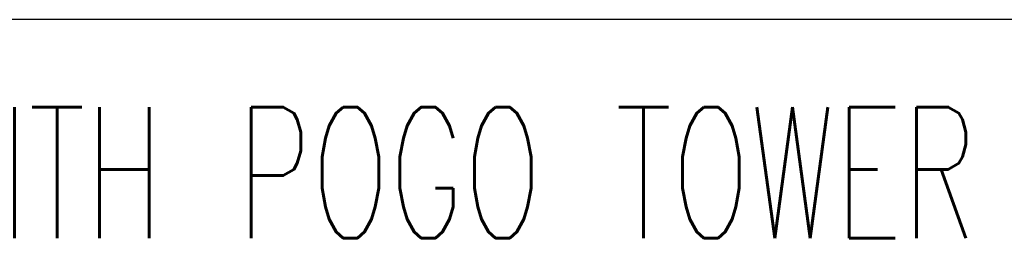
# Model space of a CAD drawing. Extents: x -1763 to 4575, y -3429 to 1051.
# Tile 10 of 80: x 12 to 132, y -2591 to -2564. Entities that reach past the tile are written whole.
import ezdxf

# ---------------------------------------------------------------- set-up
doc = ezdxf.new("R2010")
doc.units = 0
doc.layers.add('1', color=7, linetype='CONTINUOUS')
doc.styles.add('CONVERTER_1', font='txt.shx', dxfattribs={"width": 0.63})

# ---------------------------------------------------------------- blocks, each defined once
blk = doc.blocks.new('TEXT__137', base_point=(-593.0655375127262, -2611.056874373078))
at = {"layer": '1', "color": 1, "linetype": 'CONTINUOUS'}
blk.add_line((168.6608452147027, -2563.913938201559), (5, -2563.913938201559), dxfattribs=at)
at = {"layer": '1', "color": 1, "style": 'CONVERTER_1', "width": 0.63}
blk.add_text('WAFER PROBER INTERFACE WITH POGO TOWER', height=16, dxfattribs=at).set_placement((-194.6504106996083, -2590.594626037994))
blk = doc.blocks.new('WPIF_TSK__216', base_point=(37.8242975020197, -3712.742495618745))
at = {"layer": '1'}
blk.add_blockref('TEXT__137', (-593.0655375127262, -2611.056874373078), dxfattribs=at)
blk = doc.blocks.new('C-E2803-62282-1S11B__217', base_point=(0, -2449.251241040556))
at = {"layer": '1'}
blk.add_blockref('WPIF_TSK__216', (37.8242975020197, -3712.742495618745), dxfattribs=at)

msp = doc.modelspace()

# ---------------------------------------------------------------- block references
at = {"layer": '1'}
msp.add_blockref('C-E2803-62282-1S11B__217', (0, -2449.251241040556), dxfattribs=at)

doc.saveas('drawing.dxf')
